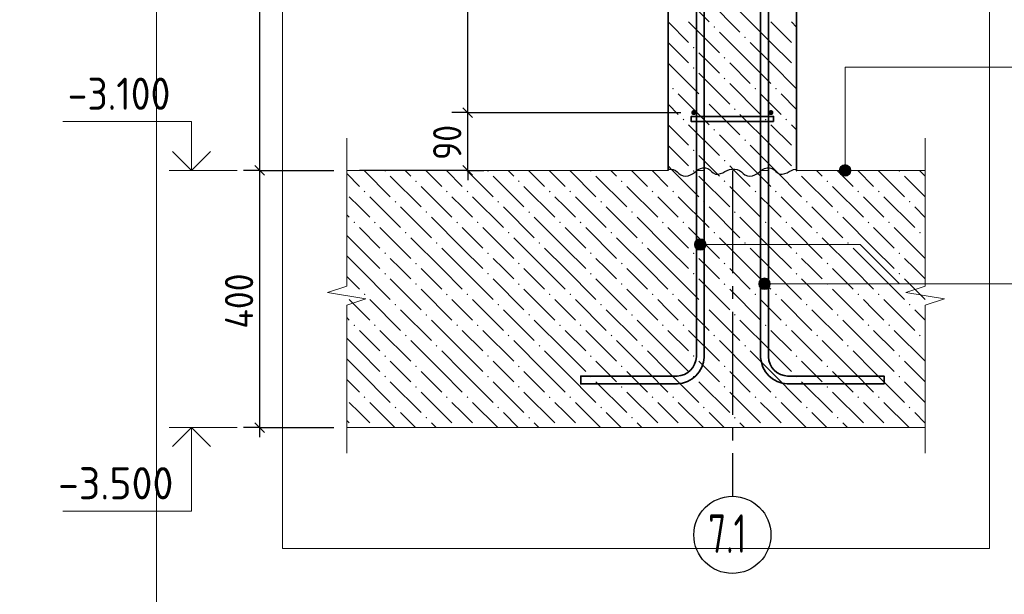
# Model space of a CAD drawing. Header units: millimetres. Extents: x 0 to 59400, y 0 to 42000.
# Tile 21 of 31: x 39335 to 46994, y 7771 to 12241. Entities that reach past the tile are written whole.
import ezdxf

# ---------------------------------------------------------------- set-up
doc = ezdxf.new("R2010")
doc.units = ezdxf.units.MM
doc.linetypes.add('______5', pattern=[1100, 800, -100, 100, -100])
for name, color, linetype, lineweight in [('Standard', 7, 'Continuous', 25), ('Выпуски арматуры Г-обр.', 52, 'Continuous', 25), ('ЖБ Стена верхний уровень', 7, 'Continuous', 35), ('Позиционная метка линия выноска', 7, 'Continuous', 13), ('Примечания', 7, 'Continuous', 13), ('Стена фоновая арматура У1', 7, 'Continuous', 18), ('Стена фоновая арматура Х1', 7, 'Continuous', 35), ('Стена фоновая затяжка С-обр.', 52, 'Continuous', 25), ('Фоновоя арматура Х1', 52, 'Continuous', 25)]:
    doc.layers.add(name, color=color, linetype=linetype, lineweight=lineweight)
doc.layers.add('Оси', color=7, linetype='______5')
doc.styles.add('ISOCPEUR', font='txt')

msp = doc.modelspace()

# ---------------------------------------------------------------- hatches: boundary and pattern name
at = {"layer": 'ЖБ Стена верхний уровень', "linetype": 'Continuous', "lineweight": 18, "transparency": 33554687}
for points in [[(44731.4, 12184.2), (44737.9, 12190.7), (44744.4, 12184.2), (44737.9, 12177.7)], [(44971.4, 12104.2), (44977.9, 12110.7), (44984.4, 12104.2), (44977.9, 12097.7)], [(44571.4, 12024.2), (44577.9, 12030.7), (44584.4, 12024.2), (44577.9, 12017.7)], [(45371.4, 12024.2), (45377.9, 12030.7), (45378.9, 12029.7), (45378.9, 12018.7), (45377.9, 12017.7)], [(44811.4, 11944.2), (44817.9, 11950.7), (44824.4, 11944.2), (44817.9, 11937.7)], [(44571.4, 11864.2), (44577.9, 11870.7), (44584.4, 11864.2), (44577.9, 11857.7)], [(45371.4, 11864.2), (45377.9, 11870.7), (45378.9, 11869.7), (45378.9, 11858.7), (45377.9, 11857.7)], [(44811.4, 11784.2), (44817.9, 11790.7), (44824.4, 11784.2), (44817.9, 11777.7)], [(44411.4, 11704.2), (44417.9, 11710.7), (44424.4, 11704.2), (44417.9, 11697.7)], [(45051.4, 11704.2), (45057.9, 11710.7), (45064.4, 11704.2), (45057.9, 11697.7)], [(45211.4, 11704.2), (45217.9, 11710.7), (45224.4, 11704.2), (45217.9, 11697.7)], [(44651.4, 11624.2), (44657.9, 11630.7), (44664.4, 11624.2), (44657.9, 11617.7)], [(44891.4, 11544.2), (44897.9, 11550.7), (44904.4, 11544.2), (44897.9, 11537.7)], [(44491.4, 11464.2), (44497.9, 11470.7), (44504.4, 11464.2), (44497.9, 11457.7)], [(45131.4, 11464.2), (45137.9, 11470.7), (45144.4, 11464.2), (45137.9, 11457.7)], [(45291.4, 11464.2), (45297.9, 11470.7), (45304.4, 11464.2), (45297.9, 11457.7)], [(44731.4, 11384.2), (44737.9, 11390.7), (44744.4, 11384.2), (44737.9, 11377.7)], [(44971.4, 11304.2), (44977.9, 11310.7), (44984.4, 11304.2), (44977.9, 11297.7)], [(44571.4, 11224.2), (44577.9, 11230.7), (44584.4, 11224.2), (44577.9, 11217.7)], [(45371.4, 11224.2), (45377.9, 11230.7), (45378.9, 11229.7), (45378.9, 11218.7), (45377.9, 11217.7)], [(44811.4, 11144.2), (44817.9, 11150.7), (44824.4, 11144.2), (44817.9, 11137.7)], [(44575.4, 11068.2), (44577.9, 11070.7), (44580.4, 11068.2)], [(45375.4, 11068.2), (45377.9, 11070.7), (45378.9, 11069.7), (45378.9, 11068.2)]]:
    msp.add_hatch(color=7, dxfattribs=at).paths.add_polyline_path(points, flags=16)
at = {"layer": 'Позиционная метка линия выноска', "linetype": 'Continuous', "lineweight": 13, "transparency": 33554687}
for points in [[(45716.5, 11090.7), (45793.9, 11090.7), (45777.7, 11106.9)], [(45716.5, 11090.7), (45777.7, 11106.9), (45732.7, 11106.9)], [(45732.7, 11106.9), (45777.7, 11106.9), (45755.2, 11113.2)], [(45710.2, 11068.2), (45800.2, 11068.2), (45793.9, 11090.7)], [(45710.2, 11068.2), (45793.9, 11090.7), (45716.5, 11090.7)], [(45716.5, 11045.7), (45800.2, 11068.2), (45710.2, 11068.2)], [(45716.5, 11045.7), (45793.9, 11045.7), (45800.2, 11068.2)], [(45732.7, 11029.5), (45793.9, 11045.7), (45716.5, 11045.7)], [(45732.7, 11029.5), (45777.7, 11029.5), (45793.9, 11045.7)], [(45777.7, 11029.5), (45732.7, 11029.5), (45755.2, 11023.2)], [(44590.2, 10469.4), (44590.2, 10514.4), (44583.9, 10491.9)], [(44590.2, 10514.4), (44606.4, 10453.2), (44606.4, 10530.6)], [(44590.2, 10514.4), (44590.2, 10469.4), (44606.4, 10453.2)], [(44606.4, 10530.6), (44628.9, 10446.9), (44628.9, 10536.9)], [(44606.4, 10530.6), (44606.4, 10453.2), (44628.9, 10446.9)], [(44628.9, 10536.9), (44628.9, 10446.9), (44651.4, 10453.2)], [(44628.9, 10536.9), (44651.4, 10453.2), (44651.4, 10530.6)], [(44651.4, 10530.6), (44651.4, 10453.2), (44667.6, 10469.4)], [(44651.4, 10530.6), (44667.6, 10469.4), (44667.6, 10514.4)], [(44667.6, 10514.4), (44667.6, 10469.4), (44673.9, 10491.9)], [(45090.2, 10164.1), (45090.2, 10209.1), (45083.9, 10186.6)], [(45090.2, 10209.1), (45106.4, 10147.9), (45106.4, 10225.3)], [(45090.2, 10209.1), (45090.2, 10164.1), (45106.4, 10147.9)], [(45106.4, 10225.3), (45128.9, 10141.6), (45128.9, 10231.6)], [(45106.4, 10225.3), (45106.4, 10147.9), (45128.9, 10141.6)], [(45128.9, 10231.6), (45128.9, 10141.6), (45151.4, 10147.9)], [(45128.9, 10231.6), (45151.4, 10147.9), (45151.4, 10225.3)], [(45151.4, 10225.3), (45151.4, 10147.9), (45167.6, 10164.1)], [(45151.4, 10225.3), (45167.6, 10164.1), (45167.6, 10209.1)], [(45167.6, 10209.1), (45167.6, 10164.1), (45173.9, 10186.6)]]:
    msp.add_hatch(color=7, dxfattribs=at).paths.add_polyline_path(points)
at = {"layer": 'Стена фоновая арматура У1', "linetype": 'Continuous', "lineweight": 13, "transparency": 33554687}
for points in [[(44598.9, 11518.2), (44597.4, 11525.9), (44593.1, 11532.4), (44586.6, 11536.7), (44578.9, 11538.2), (44571.3, 11536.7), (44564.8, 11532.4), (44560.5, 11525.9), (44558.9, 11518.2), (44560.5, 11510.6), (44564.8, 11504.1), (44571.3, 11499.8), (44578.9, 11498.2), (44586.6, 11499.8), (44593.1, 11504.1), (44597.4, 11510.6)], [(45198.9, 11518.2), (45197.4, 11525.9), (45193.1, 11532.4), (45186.6, 11536.7), (45178.9, 11538.2), (45171.3, 11536.7), (45164.8, 11532.4), (45160.4, 11525.9), (45158.9, 11518.2), (45160.4, 11510.6), (45164.8, 11504.1), (45171.3, 11499.8), (45178.9, 11498.2), (45186.6, 11499.8), (45193.1, 11504.1), (45197.4, 11510.6)]]:
    msp.add_hatch(color=7, dxfattribs=at).paths.add_polyline_path(points)
at = {"layer": 'Фоновоя арматура Х1', "linetype": 'Continuous', "lineweight": 18, "transparency": 33554687}
for points in [[(42171.4, 11064.2), (42175.4, 11068.2), (42180.4, 11068.2), (42184.4, 11064.2), (42177.9, 11057.7)], [(42971.4, 11064.2), (42975.4, 11068.2), (42980.4, 11068.2), (42984.4, 11064.2), (42977.9, 11057.7)], [(43771.4, 11064.2), (43775.4, 11068.2), (43780.4, 11068.2), (43784.4, 11064.2), (43777.9, 11057.7)], [(44571.4, 11064.2), (44575.4, 11068.2), (44580.4, 11068.2), (44584.4, 11064.2), (44577.9, 11057.7)], [(45371.4, 11064.2), (45375.4, 11068.2), (45380.4, 11068.2), (45384.4, 11064.2), (45377.9, 11057.7)], [(46171.4, 11064.2), (46175.4, 11068.2), (46180.4, 11068.2), (46184.4, 11064.2), (46177.9, 11057.7)], [(42411.4, 10984.2), (42417.9, 10990.7), (42424.4, 10984.2), (42417.9, 10977.7)], [(43211.4, 10984.2), (43217.9, 10990.7), (43224.4, 10984.2), (43217.9, 10977.7)], [(44011.4, 10984.2), (44017.9, 10990.7), (44024.4, 10984.2), (44017.9, 10977.7)], [(44811.4, 10984.2), (44817.9, 10990.7), (44824.4, 10984.2), (44817.9, 10977.7)], [(45611.4, 10984.2), (45617.9, 10990.7), (45624.4, 10984.2), (45617.9, 10977.7)], [(42011.4, 10904.2), (42017.9, 10910.7), (42024.4, 10904.2), (42017.9, 10897.7)], [(42651.4, 10904.2), (42657.9, 10910.7), (42664.4, 10904.2), (42657.9, 10897.7)], [(42811.4, 10904.2), (42817.9, 10910.7), (42824.4, 10904.2), (42817.9, 10897.7)], [(43451.4, 10904.2), (43457.9, 10910.7), (43464.4, 10904.2), (43457.9, 10897.7)], [(43611.4, 10904.2), (43617.9, 10910.7), (43624.4, 10904.2), (43617.9, 10897.7)], [(44251.4, 10904.2), (44257.9, 10910.7), (44264.4, 10904.2), (44257.9, 10897.7)], [(44411.4, 10904.2), (44417.9, 10910.7), (44424.4, 10904.2), (44417.9, 10897.7)], [(45051.4, 10904.2), (45057.9, 10910.7), (45064.4, 10904.2), (45057.9, 10897.7)], [(45211.4, 10904.2), (45217.9, 10910.7), (45224.4, 10904.2), (45217.9, 10897.7)], [(45851.4, 10904.2), (45857.9, 10910.7), (45864.4, 10904.2), (45857.9, 10897.7)], [(46011.4, 10904.2), (46017.9, 10910.7), (46024.4, 10904.2), (46017.9, 10897.7)], [(42251.4, 10824.2), (42257.9, 10830.7), (42264.4, 10824.2), (42257.9, 10817.7)], [(43051.4, 10824.2), (43057.9, 10830.7), (43064.4, 10824.2), (43057.9, 10817.7)], [(43851.4, 10824.2), (43857.9, 10830.7), (43864.4, 10824.2), (43857.9, 10817.7)], [(44651.4, 10824.2), (44657.9, 10830.7), (44664.4, 10824.2), (44657.9, 10817.7)], [(45451.4, 10824.2), (45457.9, 10830.7), (45464.4, 10824.2), (45457.9, 10817.7)], [(46251.4, 10824.2), (46257.9, 10830.7), (46264.4, 10824.2), (46257.9, 10817.7)], [(42491.4, 10744.2), (42497.9, 10750.7), (42504.4, 10744.2), (42497.9, 10737.7)], [(43291.4, 10744.2), (43297.9, 10750.7), (43304.4, 10744.2), (43297.9, 10737.7)], [(44091.4, 10744.2), (44097.9, 10750.7), (44104.4, 10744.2), (44097.9, 10737.7)], [(44891.4, 10744.2), (44897.9, 10750.7), (44904.4, 10744.2), (44897.9, 10737.7)], [(45691.4, 10744.2), (45697.9, 10750.7), (45704.4, 10744.2), (45697.9, 10737.7)], [(41931.4, 10664.2), (41937.9, 10670.7), (41944.4, 10664.2), (41937.9, 10657.7)], [(42091.4, 10664.2), (42097.9, 10670.7), (42104.4, 10664.2), (42097.9, 10657.7)], [(42731.4, 10664.2), (42737.9, 10670.7), (42744.4, 10664.2), (42737.9, 10657.7)], [(42891.4, 10664.2), (42897.9, 10670.7), (42904.4, 10664.2), (42897.9, 10657.7)], [(43531.4, 10664.2), (43537.9, 10670.7), (43544.4, 10664.2), (43537.9, 10657.7)], [(43691.4, 10664.2), (43697.9, 10670.7), (43704.4, 10664.2), (43697.9, 10657.7)], [(44331.4, 10664.2), (44337.9, 10670.7), (44344.4, 10664.2), (44337.9, 10657.7)], [(44491.4, 10664.2), (44497.9, 10670.7), (44504.4, 10664.2), (44497.9, 10657.7)], [(45131.4, 10664.2), (45137.9, 10670.7), (45144.4, 10664.2), (45137.9, 10657.7)], [(45291.4, 10664.2), (45297.9, 10670.7), (45304.4, 10664.2), (45297.9, 10657.7)], [(45931.4, 10664.2), (45937.9, 10670.7), (45944.4, 10664.2), (45937.9, 10657.7)], [(46091.4, 10664.2), (46097.9, 10670.7), (46104.4, 10664.2), (46097.9, 10657.7)], [(42331.4, 10584.2), (42337.9, 10590.7), (42344.4, 10584.2), (42337.9, 10577.7)], [(43131.4, 10584.2), (43137.9, 10590.7), (43144.4, 10584.2), (43137.9, 10577.7)], [(43931.4, 10584.2), (43937.9, 10590.7), (43944.4, 10584.2), (43937.9, 10577.7)], [(44731.4, 10584.2), (44737.9, 10590.7), (44744.4, 10584.2), (44737.9, 10577.7)], [(45531.4, 10584.2), (45537.9, 10590.7), (45544.4, 10584.2), (45537.9, 10577.7)], [(46331.4, 10584.2), (46337.9, 10590.7), (46344.4, 10584.2), (46337.9, 10577.7)], [(42571.4, 10504.2), (42577.9, 10510.7), (42584.4, 10504.2), (42577.9, 10497.7)], [(43371.4, 10504.2), (43377.9, 10510.7), (43384.4, 10504.2), (43377.9, 10497.7)], [(44171.4, 10504.2), (44177.9, 10510.7), (44184.4, 10504.2), (44177.9, 10497.7)], [(44971.4, 10504.2), (44977.9, 10510.7), (44984.4, 10504.2), (44977.9, 10497.7)], [(45771.4, 10504.2), (45777.9, 10510.7), (45784.4, 10504.2), (45777.9, 10497.7)], [(42171.4, 10424.2), (42177.9, 10430.7), (42184.4, 10424.2), (42177.9, 10417.7)], [(42971.4, 10424.2), (42977.9, 10430.7), (42984.4, 10424.2), (42977.9, 10417.7)], [(43771.4, 10424.2), (43777.9, 10430.7), (43784.4, 10424.2), (43777.9, 10417.7)], [(44571.4, 10424.2), (44577.9, 10430.7), (44584.4, 10424.2), (44577.9, 10417.7)], [(45371.4, 10424.2), (45377.9, 10430.7), (45384.4, 10424.2), (45377.9, 10417.7)], [(46171.4, 10424.2), (46177.9, 10430.7), (46184.4, 10424.2), (46177.9, 10417.7)], [(42411.4, 10344.2), (42417.9, 10350.7), (42424.4, 10344.2), (42417.9, 10337.7)], [(43211.4, 10344.2), (43217.9, 10350.7), (43224.4, 10344.2), (43217.9, 10337.7)], [(44011.4, 10344.2), (44017.9, 10350.7), (44024.4, 10344.2), (44017.9, 10337.7)], [(44811.4, 10344.2), (44817.9, 10350.7), (44824.4, 10344.2), (44817.9, 10337.7)], [(45611.4, 10344.2), (45617.9, 10350.7), (45624.4, 10344.2), (45617.9, 10337.7)], [(42171.4, 10264.2), (42177.9, 10270.7), (42184.4, 10264.2), (42177.9, 10257.7)], [(42971.4, 10264.2), (42977.9, 10270.7), (42984.4, 10264.2), (42977.9, 10257.7)], [(43771.4, 10264.2), (43777.9, 10270.7), (43784.4, 10264.2), (43777.9, 10257.7)], [(44571.4, 10264.2), (44577.9, 10270.7), (44584.4, 10264.2), (44577.9, 10257.7)], [(45371.4, 10264.2), (45377.9, 10270.7), (45384.4, 10264.2), (45377.9, 10257.7)], [(46171.4, 10264.2), (46177.9, 10270.7), (46184.4, 10264.2), (46177.9, 10257.7)], [(42411.4, 10184.2), (42417.9, 10190.7), (42424.4, 10184.2), (42417.9, 10177.7)], [(43211.4, 10184.2), (43217.9, 10190.7), (43224.4, 10184.2), (43217.9, 10177.7)], [(44011.4, 10184.2), (44017.9, 10190.7), (44024.4, 10184.2), (44017.9, 10177.7)], [(44811.4, 10184.2), (44817.9, 10190.7), (44824.4, 10184.2), (44817.9, 10177.7)], [(45611.4, 10184.2), (45617.9, 10190.7), (45624.4, 10184.2), (45617.9, 10177.7)], [(42011.4, 10104.2), (42017.9, 10110.7), (42024.4, 10104.2), (42017.9, 10097.7)], [(42651.4, 10104.2), (42657.9, 10110.7), (42664.4, 10104.2), (42657.9, 10097.7)], [(42811.4, 10104.2), (42817.9, 10110.7), (42824.4, 10104.2), (42817.9, 10097.7)], [(43451.4, 10104.2), (43457.9, 10110.7), (43464.4, 10104.2), (43457.9, 10097.7)], [(43611.4, 10104.2), (43617.9, 10110.7), (43624.4, 10104.2), (43617.9, 10097.7)], [(44251.4, 10104.2), (44257.9, 10110.7), (44264.4, 10104.2), (44257.9, 10097.7)], [(44411.4, 10104.2), (44417.9, 10110.7), (44424.4, 10104.2), (44417.9, 10097.7)], [(45051.4, 10104.2), (45057.9, 10110.7), (45064.4, 10104.2), (45057.9, 10097.7)], [(45211.4, 10104.2), (45217.9, 10110.7), (45224.4, 10104.2), (45217.9, 10097.7)], [(45851.4, 10104.2), (45857.9, 10110.7), (45864.4, 10104.2), (45857.9, 10097.7)], [(46011.4, 10104.2), (46017.9, 10110.7), (46024.4, 10104.2), (46017.9, 10097.7)], [(42251.4, 10024.2), (42257.9, 10030.7), (42264.4, 10024.2), (42257.9, 10017.7)], [(43051.4, 10024.2), (43057.9, 10030.7), (43064.4, 10024.2), (43057.9, 10017.7)], [(43851.4, 10024.2), (43857.9, 10030.7), (43864.4, 10024.2), (43857.9, 10017.7)], [(44651.4, 10024.2), (44657.9, 10030.7), (44664.4, 10024.2), (44657.9, 10017.7)], [(45451.4, 10024.2), (45457.9, 10030.7), (45464.4, 10024.2), (45457.9, 10017.7)], [(46251.4, 10024.2), (46257.9, 10030.7), (46264.4, 10024.2), (46257.9, 10017.7)], [(42491.4, 9944.2), (42497.9, 9950.7), (42504.4, 9944.2), (42497.9, 9937.7)], [(43291.4, 9944.2), (43297.9, 9950.7), (43304.4, 9944.2), (43297.9, 9937.7)], [(44091.4, 9944.2), (44097.9, 9950.7), (44104.4, 9944.2), (44097.9, 9937.7)], [(44891.4, 9944.2), (44897.9, 9950.7), (44904.4, 9944.2), (44897.9, 9937.7)], [(45691.4, 9944.2), (45697.9, 9950.7), (45704.4, 9944.2), (45697.9, 9937.7)], [(41931.4, 9864.2), (41937.9, 9870.7), (41944.4, 9864.2), (41937.9, 9857.7)], [(42091.4, 9864.2), (42097.9, 9870.7), (42104.4, 9864.2), (42097.9, 9857.7)], [(42731.4, 9864.2), (42737.9, 9870.7), (42744.4, 9864.2), (42737.9, 9857.7)], [(42891.4, 9864.2), (42897.9, 9870.7), (42904.4, 9864.2), (42897.9, 9857.7)], [(43531.4, 9864.2), (43537.9, 9870.7), (43544.4, 9864.2), (43537.9, 9857.7)], [(43691.4, 9864.2), (43697.9, 9870.7), (43704.4, 9864.2), (43697.9, 9857.7)], [(44331.4, 9864.2), (44337.9, 9870.7), (44344.4, 9864.2), (44337.9, 9857.7)], [(44491.4, 9864.2), (44497.9, 9870.7), (44504.4, 9864.2), (44497.9, 9857.7)], [(45131.4, 9864.2), (45137.9, 9870.7), (45144.4, 9864.2), (45137.9, 9857.7)], [(45291.4, 9864.2), (45297.9, 9870.7), (45304.4, 9864.2), (45297.9, 9857.7)], [(45931.4, 9864.2), (45937.9, 9870.7), (45944.4, 9864.2), (45937.9, 9857.7)], [(46091.4, 9864.2), (46097.9, 9870.7), (46104.4, 9864.2), (46097.9, 9857.7)], [(42331.4, 9784.2), (42337.9, 9790.7), (42344.4, 9784.2), (42337.9, 9777.7)], [(43131.4, 9784.2), (43137.9, 9790.7), (43144.4, 9784.2), (43137.9, 9777.7)], [(43931.4, 9784.2), (43937.9, 9790.7), (43944.4, 9784.2), (43937.9, 9777.7)], [(44731.4, 9784.2), (44737.9, 9790.7), (44744.4, 9784.2), (44737.9, 9777.7)], [(45531.4, 9784.2), (45537.9, 9790.7), (45544.4, 9784.2), (45537.9, 9777.7)], [(46331.4, 9784.2), (46337.9, 9790.7), (46344.4, 9784.2), (46337.9, 9777.7)], [(42571.4, 9704.2), (42577.9, 9710.7), (42584.4, 9704.2), (42577.9, 9697.7)], [(43371.4, 9704.2), (43377.9, 9710.7), (43384.4, 9704.2), (43377.9, 9697.7)], [(44171.4, 9704.2), (44177.9, 9710.7), (44184.4, 9704.2), (44177.9, 9697.7)], [(44971.4, 9704.2), (44977.9, 9710.7), (44984.4, 9704.2), (44977.9, 9697.7)], [(45771.4, 9704.2), (45777.9, 9710.7), (45784.4, 9704.2), (45777.9, 9697.7)], [(42171.4, 9624.2), (42177.9, 9630.7), (42184.4, 9624.2), (42177.9, 9617.7)], [(42971.4, 9624.2), (42977.9, 9630.7), (42984.4, 9624.2), (42977.9, 9617.7)], [(43771.4, 9624.2), (43777.9, 9630.7), (43784.4, 9624.2), (43777.9, 9617.7)], [(44571.4, 9624.2), (44577.9, 9630.7), (44584.4, 9624.2), (44577.9, 9617.7)], [(45371.4, 9624.2), (45377.9, 9630.7), (45384.4, 9624.2), (45377.9, 9617.7)], [(46171.4, 9624.2), (46177.9, 9630.7), (46184.4, 9624.2), (46177.9, 9617.7)], [(42411.4, 9544.2), (42417.9, 9550.7), (42424.4, 9544.2), (42417.9, 9537.7)], [(43211.4, 9544.2), (43217.9, 9550.7), (43224.4, 9544.2), (43217.9, 9537.7)], [(44011.4, 9544.2), (44017.9, 9550.7), (44024.4, 9544.2), (44017.9, 9537.7)], [(44811.4, 9544.2), (44817.9, 9550.7), (44824.4, 9544.2), (44817.9, 9537.7)], [(45611.4, 9544.2), (45617.9, 9550.7), (45624.4, 9544.2), (45617.9, 9537.7)], [(42171.4, 9464.2), (42177.9, 9470.7), (42184.4, 9464.2), (42177.9, 9457.7)], [(42971.4, 9464.2), (42977.9, 9470.7), (42984.4, 9464.2), (42977.9, 9457.7)], [(43771.4, 9464.2), (43777.9, 9470.7), (43784.4, 9464.2), (43777.9, 9457.7)], [(44571.4, 9464.2), (44577.9, 9470.7), (44584.4, 9464.2), (44577.9, 9457.7)], [(45371.4, 9464.2), (45377.9, 9470.7), (45384.4, 9464.2), (45377.9, 9457.7)], [(46171.4, 9464.2), (46177.9, 9470.7), (46184.4, 9464.2), (46177.9, 9457.7)], [(42411.4, 9384.2), (42417.9, 9390.7), (42424.4, 9384.2), (42417.9, 9377.7)], [(43211.4, 9384.2), (43217.9, 9390.7), (43224.4, 9384.2), (43217.9, 9377.7)], [(44011.4, 9384.2), (44017.9, 9390.7), (44024.4, 9384.2), (44017.9, 9377.7)], [(44811.4, 9384.2), (44817.9, 9390.7), (44824.4, 9384.2), (44817.9, 9377.7)], [(45611.4, 9384.2), (45617.9, 9390.7), (45624.4, 9384.2), (45617.9, 9377.7)], [(42011.4, 9304.2), (42017.9, 9310.7), (42024.4, 9304.2), (42017.9, 9297.7)], [(42651.4, 9304.2), (42657.9, 9310.7), (42664.4, 9304.2), (42657.9, 9297.7)], [(42811.4, 9304.2), (42817.9, 9310.7), (42824.4, 9304.2), (42817.9, 9297.7)], [(43451.4, 9304.2), (43457.9, 9310.7), (43464.4, 9304.2), (43457.9, 9297.7)], [(43611.4, 9304.2), (43617.9, 9310.7), (43624.4, 9304.2), (43617.9, 9297.7)], [(44251.4, 9304.2), (44257.9, 9310.7), (44264.4, 9304.2), (44257.9, 9297.7)], [(44411.4, 9304.2), (44417.9, 9310.7), (44424.4, 9304.2), (44417.9, 9297.7)], [(45051.4, 9304.2), (45057.9, 9310.7), (45064.4, 9304.2), (45057.9, 9297.7)], [(45211.4, 9304.2), (45217.9, 9310.7), (45224.4, 9304.2), (45217.9, 9297.7)], [(45851.4, 9304.2), (45857.9, 9310.7), (45864.4, 9304.2), (45857.9, 9297.7)], [(46011.4, 9304.2), (46017.9, 9310.7), (46024.4, 9304.2), (46017.9, 9297.7)], [(42251.4, 9224.2), (42257.9, 9230.7), (42264.4, 9224.2), (42257.9, 9217.7)], [(43051.4, 9224.2), (43057.9, 9230.7), (43064.4, 9224.2), (43057.9, 9217.7)], [(43851.4, 9224.2), (43857.9, 9230.7), (43864.4, 9224.2), (43857.9, 9217.7)], [(44651.4, 9224.2), (44657.9, 9230.7), (44664.4, 9224.2), (44657.9, 9217.7)], [(45451.4, 9224.2), (45457.9, 9230.7), (45464.4, 9224.2), (45457.9, 9217.7)], [(46251.4, 9224.2), (46257.9, 9230.7), (46264.4, 9224.2), (46257.9, 9217.7)], [(42491.4, 9144.2), (42497.9, 9150.7), (42504.4, 9144.2), (42497.9, 9137.7)], [(43291.4, 9144.2), (43297.9, 9150.7), (43304.4, 9144.2), (43297.9, 9137.7)], [(44091.4, 9144.2), (44097.9, 9150.7), (44104.4, 9144.2), (44097.9, 9137.7)], [(44891.4, 9144.2), (44897.9, 9150.7), (44904.4, 9144.2), (44897.9, 9137.7)], [(45691.4, 9144.2), (45697.9, 9150.7), (45704.4, 9144.2), (45697.9, 9137.7)], [(41935.4, 9068.2), (41937.9, 9070.7), (41940.4, 9068.2)], [(42095.4, 9068.2), (42097.9, 9070.7), (42100.4, 9068.2)], [(42735.4, 9068.2), (42737.9, 9070.7), (42740.4, 9068.2)], [(42895.4, 9068.2), (42897.9, 9070.7), (42900.4, 9068.2)], [(43535.4, 9068.2), (43537.9, 9070.7), (43540.4, 9068.2)], [(43695.4, 9068.2), (43697.9, 9070.7), (43700.4, 9068.2)], [(44335.4, 9068.2), (44337.9, 9070.7), (44340.4, 9068.2)], [(44495.4, 9068.2), (44497.9, 9070.7), (44500.4, 9068.2)], [(45135.4, 9068.2), (45137.9, 9070.7), (45140.4, 9068.2)], [(45295.4, 9068.2), (45297.9, 9070.7), (45300.4, 9068.2)], [(45935.4, 9068.2), (45937.9, 9070.7), (45940.4, 9068.2)], [(46095.4, 9068.2), (46097.9, 9070.7), (46100.4, 9068.2)]]:
    msp.add_hatch(color=7, dxfattribs=at).paths.add_polyline_path(points, flags=16)

# ---------------------------------------------------------------- linework, layer by layer
at = {"layer": 'Standard', "color": 7, "linetype": 'Continuous', "lineweight": -3, "transparency": 33554687}
for p, q in [((41201.8, 23568.2), (41201.8, 11068.2)), ((42820.8, 11518.2), (42820.8, 22518.2)), ((42820.8, 11518.2), (42695.8, 11518.2)), ((42820.8, 11518.2), (42945.8, 11518.2)), ((41201.8, 11068.2), (41076.8, 11068.2)), ((41201.8, 11068.2), (41326.8, 11068.2)), ((41201.8, 11068.2), (41778.9, 11068.2)), ((41201.8, 11068.2), (41201.8, 9068.2)), ((42820.8, 11068.2), (41978.9, 11068.2)), ((42820.8, 11068.2), (42695.8, 11068.2)), ((42820.8, 11068.2), (42945.8, 11068.2)), ((42820.8, 11068.2), (42820.8, 10993.2)), ((41201.8, 9068.2), (41076.8, 9068.2)), ((41201.8, 9068.2), (41326.8, 9068.2)), ((41201.8, 9068.2), (41778.9, 9068.2)), ((41201.8, 9068.2), (41201.8, 8993.2))]:
    msp.add_line(p, q, dxfattribs=at)
at = {"layer": 'Standard', "color": 7, "linetype": 'Continuous', "lineweight": 25, "transparency": 33554687}
for p, q in [((42858.3, 11480.7), (42783.3, 11555.7)), ((41164.3, 11105.7), (41239.3, 11030.7)), ((42858.3, 11030.7), (42783.3, 11105.7)), ((41164.3, 9105.7), (41239.3, 9030.7))]:
    msp.add_line(p, q, dxfattribs=at)
at = {"layer": 'Standard', "color": 7, "linetype": 'Continuous', "lineweight": 13, "transparency": 33554687}
for p, q in [((41026.8, 11068.2), (40496.8, 11068.2)), ((41026.8, 9068.2), (40496.8, 9068.2))]:
    msp.add_line(p, q, dxfattribs=at)
at = {"layer": 'Standard', "color": 254, "linetype": 'Continuous', "lineweight": 13, "true_color": 0xc4c4ff, "transparency": 33554687}
msp.add_lwpolyline([(41378.9, 8126.7), (46878.9, 8126.7), (46878.9, 27268.2), (41378.9, 27268.2), (41378.9, 8126.7)], dxfattribs=at)
at = {"layer": 'Standard', "color": 7, "linetype": 'Continuous', "lineweight": 13, "transparency": 33554687}
for points in [[(23528.6, 500), (40400, 500), (40400, 16874.4), (23528.6, 16874.4), (23528.6, 500)], [(40671.1, 11068.2), (40671.1, 11448.2), (39671.1, 11448.2)], [(40671.1, 9068.2), (40671.1, 8418.2), (39671.1, 8418.2)]]:
    msp.add_lwpolyline(points, dxfattribs=at)
at = {"layer": 'Standard', "color": 7, "linetype": 'Continuous', "lineweight": -3, "transparency": 33554687}
for points in [[(42820.8, 11518.2), (43150.5, 11518.2), (43150.5, 11518.2), (44478.9, 11518.2)], [(42820.8, 11068.2), (42820.8, 11085.5), (42820.8, 11085.5), (42820.8, 11518.2)]]:
    msp.add_lwpolyline(points, dxfattribs=at)
at = {"layer": 'Standard', "color": 7, "linetype": 'Continuous', "lineweight": 35, "transparency": 33554687}
for points in [[(40819.6, 11216.7), (40671.1, 11068.2), (40522.6, 11216.7)], [(40819.6, 8919.8), (40671.1, 9068.2), (40522.6, 8919.8)]]:
    msp.add_lwpolyline(points, dxfattribs=at)
at = {"layer": 'Выпуски арматуры Г-обр.', "color": 7, "linetype": 'Continuous', "lineweight": 35, "transparency": 33554687}
for points in [[(45158.9, 16068.2), (45158.9, 9618.2), (45162.9, 9590), (45172.3, 9561.5), (45186.9, 9535.3), (45204.7, 9514), (45226, 9496.2), (45252.2, 9481.6), (45280.7, 9472.2), (45308.9, 9468.2), (46058.9, 9468.2), (46058.9, 9408.2), (45304.7, 9408.2), (45267.1, 9413.5), (45227.9, 9426.4), (45191.8, 9446.6), (45162.1, 9471.4), (45137.3, 9501.1), (45117.1, 9537.2), (45104.2, 9576.4), (45098.9, 9614.1), (45098.9, 16068.2), (45158.9, 16068.2)], [(44658.9, 14068.2), (44658.9, 9614.1), (44653.7, 9576.4), (44640.8, 9537.2), (44620.6, 9501.1), (44595.8, 9471.4), (44566, 9446.6), (44530, 9426.4), (44490.8, 9413.5), (44453.1, 9408.2), (43698.9, 9408.2), (43698.9, 9468.2), (44449, 9468.2), (44477.1, 9472.2), (44505.7, 9481.6), (44531.9, 9496.2), (44553.1, 9514), (44570.9, 9535.3), (44585.6, 9561.5), (44595, 9590), (44598.9, 9618.2), (44598.9, 14068.2), (44658.9, 14068.2)]]:
    msp.add_lwpolyline(points, dxfattribs=at)
at = {"layer": 'ЖБ Стена верхний уровень', "color": 7, "linetype": 'Continuous', "lineweight": 35, "transparency": 33554687}
for p, q in [((44378.9, 23568.2), (44378.9, 11068.2)), ((45378.9, 11068.2), (45378.9, 23568.2))]:
    msp.add_line(p, q, dxfattribs=at)
at = {"layer": 'ЖБ Стена верхний уровень', "color": 9, "linetype": 'Continuous', "lineweight": 18, "true_color": 0xc7c7c7, "transparency": 33554687}
for p, q in [((44457.9, 12464.2), (44697.9, 12224.2)), ((44697.9, 12384.2), (44937.9, 12144.2)), ((45177.9, 12064.2), (44937.9, 12304.2)), ((44378.9, 12223.2), (44537.9, 12064.2)), ((44537.9, 12224.2), (44777.9, 11984.2)), ((45177.9, 12224.2), (45337.9, 12064.2)), ((45337.9, 12224.2), (45378.9, 12183.2)), ((45017.9, 11904.2), (44777.9, 12144.2)), ((44378.9, 12063.2), (44537.9, 11904.2)), ((45017.9, 12064.2), (45177.9, 11904.2)), ((45177.9, 12064.2), (45337.9, 11904.2)), ((44697.9, 11904.2), (44617.9, 11984.2)), ((44378.9, 11903.2), (44617.9, 11664.2)), ((44777.9, 11824.2), (44697.9, 11904.2)), ((44857.9, 11904.2), (45017.9, 11744.2)), ((45017.9, 11904.2), (45177.9, 11744.2)), ((45177.9, 11904.2), (45378.9, 11703.2)), ((44617.9, 11824.2), (44857.9, 11584.2)), ((44857.9, 11744.2), (45097.9, 11504.2)), ((44457.9, 11664.2), (44697.9, 11424.2)), ((45177.9, 11584.2), (45097.9, 11664.2)), ((45257.9, 11664.2), (45378.9, 11543.2)), ((44457.9, 11504.2), (44378.9, 11583.2)), ((44697.9, 11584.2), (44937.9, 11344.2)), ((45257.9, 11504.2), (45177.9, 11584.2)), ((45177.9, 11264.2), (44937.9, 11504.2)), ((44378.9, 11423.2), (44537.9, 11264.2)), ((44537.9, 11424.2), (44777.9, 11184.2)), ((45177.9, 11424.2), (45337.9, 11264.2)), ((45337.9, 11424.2), (45378.9, 11383.2)), ((45017.9, 11104.2), (44777.9, 11344.2)), ((44378.9, 11263.2), (44537.9, 11104.2)), ((45017.9, 11264.2), (45177.9, 11104.2)), ((45177.9, 11264.2), (45337.9, 11104.2)), ((44697.9, 11104.2), (44617.9, 11184.2)), ((44378.9, 11103.2), (44413.9, 11068.2)), ((44733.9, 11068.2), (44697.9, 11104.2)), ((44857.9, 11104.2), (44893.9, 11068.2)), ((45017.9, 11104.2), (45053.9, 11068.2)), ((45177.9, 11104.2), (45213.9, 11068.2))]:
    msp.add_line(p, q, dxfattribs=at)
at = {"layer": 'Оси', "color": 8, "linetype": '______5', "lineweight": -3, "transparency": 33554687}
msp.add_line((44878.9, 11068.2), (44878.9, 8533.2), dxfattribs=at)
at = {"layer": 'Оси', "color": 7, "linetype": 'Continuous', "lineweight": -3, "transparency": 33554687}
msp.add_circle((44878.9, 8233.2), 300, dxfattribs=at)
at = {"layer": 'Позиционная метка линия выноска', "color": 7, "linetype": 'Continuous', "lineweight": 13, "transparency": 33554687}
for p, q in [((45755.2, 11113.2), (45755.2, 11113.2)), ((45710.2, 11068.2), (45710.2, 11068.2)), ((45800.2, 11068.2), (45800.2, 11068.2)), ((45755.2, 11023.2), (45755.2, 11023.2)), ((44628.9, 10536.9), (44628.9, 10536.9)), ((44583.9, 10491.9), (44583.9, 10491.9)), ((44628.9, 10446.9), (44628.9, 10446.9)), ((44673.9, 10491.9), (44673.9, 10491.9)), ((45083.9, 10186.6), (45083.9, 10186.6)), ((45128.9, 10231.6), (45128.9, 10231.6)), ((45173.9, 10186.6), (45173.9, 10186.6)), ((45128.9, 10141.6), (45128.9, 10141.6))]:
    msp.add_line(p, q, dxfattribs=at)
for points in [[(45755.2, 11068.2), (45755.2, 11871.1), (48659.8, 11871.1)], [(44628.9, 10491.9), (45873.4, 10491.9), (46178.7, 10186.6)], [(45128.9, 10186.6), (45670.2, 10186.6), (48659.8, 10186.6)]]:
    msp.add_lwpolyline(points, dxfattribs=at)
for centre in [(45755.2, 11068.2), (44628.9, 10491.9), (45128.9, 10186.6)]:
    msp.add_circle(centre, 45, dxfattribs=at)
at = {"layer": 'Примечания', "color": 7, "linetype": 'Continuous', "lineweight": 13, "transparency": 33554687}
for p, q in [((41878.9, 11318.8), (41878.9, 10167.3)), ((46378.9, 11318.8), (46378.9, 10167.3)), ((41878.9, 10167.3), (41728.9, 10118.3)), ((41728.9, 10118.3), (42028.9, 10069.3)), ((46378.9, 10167.3), (46228.9, 10118.3)), ((46228.9, 10118.3), (46528.9, 10069.3)), ((42028.9, 10069.3), (41878.9, 10020.3)), ((46528.9, 10069.3), (46378.9, 10020.3)), ((41878.9, 10020.3), (41878.9, 8868.8)), ((46378.9, 10020.3), (46378.9, 8868.8)), ((41878.9, 8868.8), (41878.9, 8868.8)), ((46378.9, 8868.8), (46378.9, 8868.8))]:
    msp.add_line(p, q, dxfattribs=at)
at = {"layer": 'Примечания', "color": 7, "linetype": 'Continuous', "lineweight": 25, "transparency": 33554687}
msp.add_line((45378.9, 11077), (45378.9, 11077), dxfattribs=at)
for points in [[(44378.9, 11077), (44397.4, 11077.2), (44417.4, 11074.4), (44435.4, 11067.8), (44449.9, 11056.8), (44462.4, 11043.9), (44476.9, 11033), (44495.4, 11026.4), (44514.9, 11022.5), (44534.4, 11026.8), (44552.4, 11033.9), (44569.9, 11042), (44584.9, 11052.6), (44598.9, 11064.2), (44612.9, 11075.6), (44629.9, 11084.6), (44648.9, 11089.4), (44668.9, 11088.6), (44688.4, 11083.4), (44702.9, 11072.7), (44715.9, 11060.2), (44729.9, 11048.8), (44746.9, 11040.3), (44766.9, 11038.4), (44786.4, 11043.2), (44803.9, 11050.7), (44820.9, 11059.2), (44838.4, 11067.5), (44855.4, 11075.6), (44874.9, 11079.4), (44878.9, 11079.8)], [(44878.9, 11077), (44897.4, 11077.2), (44917.4, 11074.4), (44935.4, 11067.8), (44949.9, 11056.8), (44962.4, 11043.9), (44976.9, 11033), (44995.4, 11026.4), (45014.9, 11022.5), (45034.4, 11026.8), (45052.4, 11033.9), (45069.9, 11042), (45084.9, 11052.6), (45098.9, 11064.2), (45112.9, 11075.6), (45129.9, 11084.6), (45148.9, 11089.4), (45168.9, 11088.6), (45188.4, 11083.4), (45202.9, 11072.7), (45215.9, 11060.2), (45229.9, 11048.8), (45246.9, 11040.3), (45266.9, 11038.4), (45286.4, 11043.2), (45303.9, 11050.7), (45320.9, 11059.2), (45338.4, 11067.5), (45355.4, 11075.6), (45374.9, 11079.4), (45378.9, 11079.8)]]:
    msp.add_lwpolyline(points, dxfattribs=at)
at = {"layer": 'Стена фоновая арматура Х1', "color": 7, "linetype": 'Continuous', "lineweight": 18, "transparency": 33554687}
for points in [[(45098.9, 11068.2), (45098.9, 25249), (45095.2, 25276.1), (45086.1, 25303.6), (45072, 25328.8), (45054.9, 25349.2), (45034.4, 25366.3), (45009.3, 25380.4), (44981.8, 25389.5), (44954.7, 25393.2), (42598.9, 25393.2), (42598.9, 25453.2), (44958.8, 25453.2), (44995.4, 25448.2), (45033.6, 25435.6), (45068.6, 25415.9), (45097.5, 25391.8), (45121.6, 25362.9), (45141.3, 25327.9), (45153.8, 25289.8), (45158.9, 25253.2), (45158.9, 11068.2), (45098.9, 11068.2)], [(44598.9, 11068.2), (44598.9, 25149), (44595.2, 25176.1), (44586.1, 25203.6), (44572, 25228.8), (44554.9, 25249.2), (44534.4, 25266.3), (44509.3, 25280.4), (44481.8, 25289.5), (44454.7, 25293.2), (41998.9, 25293.2), (41998.9, 25353.2), (44458.8, 25353.2), (44495.4, 25348.2), (44533.6, 25335.6), (44568.6, 25315.9), (44597.5, 25291.8), (44621.6, 25262.9), (44641.3, 25227.9), (44653.8, 25189.8), (44658.9, 25153.2), (44658.9, 11068.2), (44598.9, 11068.2)]]:
    msp.add_lwpolyline(points, dxfattribs=at)
at = {"layer": 'Стена фоновая затяжка С-обр.', "color": 7, "linetype": 'Continuous', "lineweight": 35, "transparency": 33554687}
msp.add_lwpolyline([(45198.9, 11448.2), (44558.9, 11448.2), (44558.9, 11488.2), (45198.9, 11488.2), (45198.9, 11448.2)], dxfattribs=at)
at = {"layer": 'Фоновоя арматура Х1', "color": 7, "linetype": 'Continuous', "lineweight": 13, "transparency": 33554687}
for p, q in [((44378.9, 11068.2), (41878.9, 11068.2)), ((46378.9, 11068.2), (45378.9, 11068.2)), ((41878.9, 9068.2), (46378.9, 9068.2))]:
    msp.add_line(p, q, dxfattribs=at)
at = {"layer": 'Фоновоя арматура Х1', "color": 252, "linetype": 'Continuous', "lineweight": 18, "true_color": 0x8f8f8f, "transparency": 33554687}
for p, q in [((41878.9, 11043.2), (41977.9, 10944.2)), ((42013.9, 11068.2), (42217.9, 10864.2)), ((42377.9, 11024.2), (42333.9, 11068.2)), ((42493.9, 11068.2), (42617.9, 10944.2)), ((42653.9, 11068.2), (42777.9, 10944.2)), ((42813.9, 11068.2), (43017.9, 10864.2)), ((43177.9, 11024.2), (43133.9, 11068.2)), ((43293.9, 11068.2), (43417.9, 10944.2)), ((43453.9, 11068.2), (43577.9, 10944.2)), ((43613.9, 11068.2), (43817.9, 10864.2)), ((43977.9, 11024.2), (43933.9, 11068.2)), ((44093.9, 11068.2), (44217.9, 10944.2)), ((44253.9, 11068.2), (44377.9, 10944.2)), ((44413.9, 11068.2), (44617.9, 10864.2)), ((44777.9, 11024.2), (44733.9, 11068.2)), ((44893.9, 11068.2), (45017.9, 10944.2)), ((45053.9, 11068.2), (45177.9, 10944.2)), ((45213.9, 11068.2), (45417.9, 10864.2)), ((45577.9, 11024.2), (45533.9, 11068.2)), ((45693.9, 11068.2), (45817.9, 10944.2)), ((45853.9, 11068.2), (45977.9, 10944.2)), ((46013.9, 11068.2), (46217.9, 10864.2)), ((46377.9, 11024.2), (46333.9, 11068.2)), ((42217.9, 11024.2), (42457.9, 10784.2)), ((43017.9, 11024.2), (43257.9, 10784.2)), ((43817.9, 11024.2), (44057.9, 10784.2)), ((44617.9, 11024.2), (44857.9, 10784.2)), ((45417.9, 11024.2), (45657.9, 10784.2)), ((46217.9, 11024.2), (46378.9, 10863.2)), ((42457.9, 10944.2), (42697.9, 10704.2)), ((43257.9, 10944.2), (43497.9, 10704.2)), ((44057.9, 10944.2), (44297.9, 10704.2)), ((44857.9, 10944.2), (45097.9, 10704.2)), ((45657.9, 10944.2), (45897.9, 10704.2)), ((41977.9, 10784.2), (41897.9, 10864.2)), ((42057.9, 10864.2), (42297.9, 10624.2)), ((42777.9, 10784.2), (42697.9, 10864.2)), ((42857.9, 10864.2), (43097.9, 10624.2)), ((43577.9, 10784.2), (43497.9, 10864.2)), ((43657.9, 10864.2), (43897.9, 10624.2)), ((44377.9, 10784.2), (44297.9, 10864.2)), ((44457.9, 10864.2), (44697.9, 10624.2)), ((45177.9, 10784.2), (45097.9, 10864.2)), ((45257.9, 10864.2), (45497.9, 10624.2)), ((45977.9, 10784.2), (45897.9, 10864.2)), ((46057.9, 10864.2), (46297.9, 10624.2)), ((41878.9, 10723.2), (41897.9, 10704.2)), ((42057.9, 10704.2), (41977.9, 10784.2)), ((42297.9, 10784.2), (42537.9, 10544.2)), ((42857.9, 10704.2), (42777.9, 10784.2)), ((43097.9, 10784.2), (43337.9, 10544.2)), ((43657.9, 10704.2), (43577.9, 10784.2)), ((43897.9, 10784.2), (44137.9, 10544.2)), ((44457.9, 10704.2), (44377.9, 10784.2)), ((44697.9, 10784.2), (44937.9, 10544.2)), ((45257.9, 10704.2), (45177.9, 10784.2)), ((45497.9, 10784.2), (45737.9, 10544.2)), ((46057.9, 10704.2), (45977.9, 10784.2)), ((46297.9, 10784.2), (46378.9, 10703.2)), ((42777.9, 10464.2), (42537.9, 10704.2)), ((43577.9, 10464.2), (43337.9, 10704.2)), ((44377.9, 10464.2), (44137.9, 10704.2)), ((45177.9, 10464.2), (44937.9, 10704.2)), ((45977.9, 10464.2), (45737.9, 10704.2)), ((41977.9, 10624.2), (42137.9, 10464.2)), ((42137.9, 10624.2), (42377.9, 10384.2)), ((42777.9, 10624.2), (42937.9, 10464.2)), ((42937.9, 10624.2), (43177.9, 10384.2)), ((43577.9, 10624.2), (43737.9, 10464.2)), ((43737.9, 10624.2), (43977.9, 10384.2)), ((44377.9, 10624.2), (44537.9, 10464.2)), ((44537.9, 10624.2), (44777.9, 10384.2)), ((45177.9, 10624.2), (45337.9, 10464.2)), ((45337.9, 10624.2), (45577.9, 10384.2)), ((45977.9, 10624.2), (46137.9, 10464.2)), ((46137.9, 10624.2), (46377.9, 10384.2)), ((41977.9, 10464.2), (41878.9, 10563.2)), ((42617.9, 10304.2), (42377.9, 10544.2)), ((43417.9, 10304.2), (43177.9, 10544.2)), ((44217.9, 10304.2), (43977.9, 10544.2)), ((45017.9, 10304.2), (44777.9, 10544.2)), ((45817.9, 10304.2), (45577.9, 10544.2)), ((46378.9, 10543.2), (46377.9, 10544.2)), ((41977.9, 10464.2), (42137.9, 10304.2)), ((42617.9, 10464.2), (42777.9, 10304.2)), ((42777.9, 10464.2), (42937.9, 10304.2)), ((43417.9, 10464.2), (43577.9, 10304.2)), ((43577.9, 10464.2), (43737.9, 10304.2)), ((44217.9, 10464.2), (44377.9, 10304.2)), ((44377.9, 10464.2), (44537.9, 10304.2)), ((45017.9, 10464.2), (45177.9, 10304.2)), ((45177.9, 10464.2), (45337.9, 10304.2)), ((45817.9, 10464.2), (45977.9, 10304.2)), ((45977.9, 10464.2), (46137.9, 10304.2)), ((41878.9, 10403.2), (41977.9, 10304.2)), ((42297.9, 10304.2), (42217.9, 10384.2)), ((43097.9, 10304.2), (43017.9, 10384.2)), ((43897.9, 10304.2), (43817.9, 10384.2)), ((44697.9, 10304.2), (44617.9, 10384.2)), ((45497.9, 10304.2), (45417.9, 10384.2)), ((46297.9, 10304.2), (46217.9, 10384.2)), ((41977.9, 10304.2), (42217.9, 10064.2)), ((42377.9, 10224.2), (42297.9, 10304.2)), ((42457.9, 10304.2), (42617.9, 10144.2)), ((42617.9, 10304.2), (42777.9, 10144.2)), ((42777.9, 10304.2), (43017.9, 10064.2)), ((43177.9, 10224.2), (43097.9, 10304.2)), ((43257.9, 10304.2), (43417.9, 10144.2)), ((43417.9, 10304.2), (43577.9, 10144.2)), ((43577.9, 10304.2), (43817.9, 10064.2)), ((43977.9, 10224.2), (43897.9, 10304.2)), ((44057.9, 10304.2), (44217.9, 10144.2)), ((44217.9, 10304.2), (44377.9, 10144.2)), ((44377.9, 10304.2), (44617.9, 10064.2)), ((44777.9, 10224.2), (44697.9, 10304.2)), ((44857.9, 10304.2), (45017.9, 10144.2)), ((45017.9, 10304.2), (45177.9, 10144.2)), ((45177.9, 10304.2), (45417.9, 10064.2)), ((45577.9, 10224.2), (45497.9, 10304.2)), ((45657.9, 10304.2), (45817.9, 10144.2)), ((45817.9, 10304.2), (45977.9, 10144.2)), ((45977.9, 10304.2), (46217.9, 10064.2)), ((46377.9, 10224.2), (46297.9, 10304.2)), ((41878.9, 10243.2), (41977.9, 10144.2)), ((42217.9, 10224.2), (42457.9, 9984.2)), ((43017.9, 10224.2), (43257.9, 9984.2)), ((43817.9, 10224.2), (44057.9, 9984.2)), ((44617.9, 10224.2), (44857.9, 9984.2)), ((45417.9, 10224.2), (45657.9, 9984.2)), ((46217.9, 10224.2), (46378.9, 10063.2)), ((42457.9, 10144.2), (42697.9, 9904.2)), ((43257.9, 10144.2), (43497.9, 9904.2)), ((44057.9, 10144.2), (44297.9, 9904.2)), ((44857.9, 10144.2), (45097.9, 9904.2)), ((45657.9, 10144.2), (45897.9, 9904.2)), ((41977.9, 9984.2), (41897.9, 10064.2)), ((42057.9, 10064.2), (42297.9, 9824.2)), ((42777.9, 9984.2), (42697.9, 10064.2)), ((42857.9, 10064.2), (43097.9, 9824.2)), ((43577.9, 9984.2), (43497.9, 10064.2)), ((43657.9, 10064.2), (43897.9, 9824.2)), ((44377.9, 9984.2), (44297.9, 10064.2)), ((44457.9, 10064.2), (44697.9, 9824.2)), ((45177.9, 9984.2), (45097.9, 10064.2)), ((45257.9, 10064.2), (45497.9, 9824.2)), ((45977.9, 9984.2), (45897.9, 10064.2)), ((46057.9, 10064.2), (46297.9, 9824.2)), ((42057.9, 9904.2), (41977.9, 9984.2)), ((42297.9, 9984.2), (42537.9, 9744.2)), ((42857.9, 9904.2), (42777.9, 9984.2)), ((43097.9, 9984.2), (43337.9, 9744.2)), ((43657.9, 9904.2), (43577.9, 9984.2)), ((43897.9, 9984.2), (44137.9, 9744.2)), ((44457.9, 9904.2), (44377.9, 9984.2)), ((44697.9, 9984.2), (44937.9, 9744.2)), ((45257.9, 9904.2), (45177.9, 9984.2)), ((45497.9, 9984.2), (45737.9, 9744.2)), ((46057.9, 9904.2), (45977.9, 9984.2)), ((46297.9, 9984.2), (46378.9, 9903.2)), ((41878.9, 9923.2), (41897.9, 9904.2)), ((42777.9, 9664.2), (42537.9, 9904.2)), ((43577.9, 9664.2), (43337.9, 9904.2)), ((44377.9, 9664.2), (44137.9, 9904.2)), ((45177.9, 9664.2), (44937.9, 9904.2)), ((45977.9, 9664.2), (45737.9, 9904.2)), ((41977.9, 9824.2), (42137.9, 9664.2)), ((42137.9, 9824.2), (42377.9, 9584.2)), ((42777.9, 9824.2), (42937.9, 9664.2)), ((42937.9, 9824.2), (43177.9, 9584.2)), ((43577.9, 9824.2), (43737.9, 9664.2)), ((43737.9, 9824.2), (43977.9, 9584.2)), ((44377.9, 9824.2), (44537.9, 9664.2)), ((44537.9, 9824.2), (44777.9, 9584.2)), ((45177.9, 9824.2), (45337.9, 9664.2)), ((45337.9, 9824.2), (45577.9, 9584.2)), ((45977.9, 9824.2), (46137.9, 9664.2)), ((46137.9, 9824.2), (46377.9, 9584.2)), ((41977.9, 9664.2), (41878.9, 9763.2)), ((42617.9, 9504.2), (42377.9, 9744.2)), ((43417.9, 9504.2), (43177.9, 9744.2)), ((44217.9, 9504.2), (43977.9, 9744.2)), ((45017.9, 9504.2), (44777.9, 9744.2)), ((45817.9, 9504.2), (45577.9, 9744.2)), ((46378.9, 9743.2), (46377.9, 9744.2)), ((41977.9, 9664.2), (42137.9, 9504.2)), ((42617.9, 9664.2), (42777.9, 9504.2)), ((42777.9, 9664.2), (42937.9, 9504.2)), ((43417.9, 9664.2), (43577.9, 9504.2)), ((43577.9, 9664.2), (43737.9, 9504.2)), ((44217.9, 9664.2), (44377.9, 9504.2)), ((44377.9, 9664.2), (44537.9, 9504.2)), ((45017.9, 9664.2), (45177.9, 9504.2)), ((45177.9, 9664.2), (45337.9, 9504.2)), ((45817.9, 9664.2), (45977.9, 9504.2)), ((45977.9, 9664.2), (46137.9, 9504.2)), ((41878.9, 9603.2), (41977.9, 9504.2)), ((42297.9, 9504.2), (42217.9, 9584.2)), ((43097.9, 9504.2), (43017.9, 9584.2)), ((43897.9, 9504.2), (43817.9, 9584.2)), ((44697.9, 9504.2), (44617.9, 9584.2)), ((45497.9, 9504.2), (45417.9, 9584.2)), ((46297.9, 9504.2), (46217.9, 9584.2)), ((41977.9, 9504.2), (42217.9, 9264.2)), ((42377.9, 9424.2), (42297.9, 9504.2)), ((42457.9, 9504.2), (42617.9, 9344.2)), ((42617.9, 9504.2), (42777.9, 9344.2)), ((42777.9, 9504.2), (43017.9, 9264.2)), ((43177.9, 9424.2), (43097.9, 9504.2)), ((43257.9, 9504.2), (43417.9, 9344.2)), ((43417.9, 9504.2), (43577.9, 9344.2)), ((43577.9, 9504.2), (43817.9, 9264.2)), ((43977.9, 9424.2), (43897.9, 9504.2)), ((44057.9, 9504.2), (44217.9, 9344.2)), ((44217.9, 9504.2), (44377.9, 9344.2)), ((44377.9, 9504.2), (44617.9, 9264.2)), ((44777.9, 9424.2), (44697.9, 9504.2)), ((44857.9, 9504.2), (45017.9, 9344.2)), ((45017.9, 9504.2), (45177.9, 9344.2)), ((45177.9, 9504.2), (45417.9, 9264.2)), ((45577.9, 9424.2), (45497.9, 9504.2)), ((45657.9, 9504.2), (45817.9, 9344.2)), ((45817.9, 9504.2), (45977.9, 9344.2)), ((45977.9, 9504.2), (46217.9, 9264.2)), ((46377.9, 9424.2), (46297.9, 9504.2)), ((41878.9, 9443.2), (41977.9, 9344.2)), ((42217.9, 9424.2), (42457.9, 9184.2)), ((43017.9, 9424.2), (43257.9, 9184.2)), ((43817.9, 9424.2), (44057.9, 9184.2)), ((44617.9, 9424.2), (44857.9, 9184.2)), ((45417.9, 9424.2), (45657.9, 9184.2)), ((46217.9, 9424.2), (46378.9, 9263.2)), ((42457.9, 9344.2), (42697.9, 9104.2)), ((43257.9, 9344.2), (43497.9, 9104.2)), ((44057.9, 9344.2), (44297.9, 9104.2)), ((44857.9, 9344.2), (45097.9, 9104.2)), ((45657.9, 9344.2), (45897.9, 9104.2)), ((41977.9, 9184.2), (41897.9, 9264.2)), ((42057.9, 9264.2), (42253.9, 9068.2)), ((42777.9, 9184.2), (42697.9, 9264.2)), ((42857.9, 9264.2), (43053.9, 9068.2)), ((43577.9, 9184.2), (43497.9, 9264.2)), ((43657.9, 9264.2), (43853.9, 9068.2)), ((44377.9, 9184.2), (44297.9, 9264.2)), ((44457.9, 9264.2), (44653.9, 9068.2)), ((45177.9, 9184.2), (45097.9, 9264.2)), ((45257.9, 9264.2), (45453.9, 9068.2)), ((45977.9, 9184.2), (45897.9, 9264.2)), ((46057.9, 9264.2), (46253.9, 9068.2)), ((41878.9, 9123.2), (41897.9, 9104.2)), ((42057.9, 9104.2), (41977.9, 9184.2)), ((42297.9, 9184.2), (42413.9, 9068.2)), ((42857.9, 9104.2), (42777.9, 9184.2)), ((43097.9, 9184.2), (43213.9, 9068.2)), ((43657.9, 9104.2), (43577.9, 9184.2)), ((43897.9, 9184.2), (44013.9, 9068.2)), ((44457.9, 9104.2), (44377.9, 9184.2)), ((44697.9, 9184.2), (44813.9, 9068.2)), ((45257.9, 9104.2), (45177.9, 9184.2)), ((45497.9, 9184.2), (45613.9, 9068.2)), ((46057.9, 9104.2), (45977.9, 9184.2)), ((46297.9, 9184.2), (46378.9, 9103.2)), ((42573.9, 9068.2), (42537.9, 9104.2)), ((43373.9, 9068.2), (43337.9, 9104.2)), ((44173.9, 9068.2), (44137.9, 9104.2)), ((44973.9, 9068.2), (44937.9, 9104.2)), ((45773.9, 9068.2), (45737.9, 9104.2))]:
    msp.add_line(p, q, dxfattribs=at)

# ---------------------------------------------------------------- texts
at = {"layer": 'Standard', "color": 7, "linetype": 'Continuous', "lineweight": 25, "transparency": 33554687, "char_height": 250, "attachment_point": 7, "style": 'ISOCPEUR'}
for s, insert, width in [('\\W0.90;-3.100', (39708.6, 11539.9), 1011.772), ('\\W0.95;-3.500', (39633.6, 8509.9), 1067.864)]:
    msp.add_mtext(s, dxfattribs=dict(at, insert=insert, width=width))
at = {"layer": 'Standard', "color": 7, "linetype": 'Continuous', "lineweight": 25, "transparency": 33554687, "char_height": 220, "attachment_point": 7, "rotation": 90, "style": 'ISOCPEUR'}
for s, insert, width in [('\\W0.87;90', (42770.8, 11150.2), 403.932), ('\\W0.92;400', (41151.8, 9837.2), 584.438)]:
    msp.add_mtext(s, dxfattribs=dict(at, insert=insert, width=width))
at = {"layer": 'Оси', "color": 7, "linetype": 'Continuous', "lineweight": 25, "transparency": 33554687, "insert": (44691.4, 8093.2), "char_height": 300, "width": 473.391, "attachment_point": 7, "style": 'ISOCPEUR'}
msp.add_mtext('\\W0.66;7.1', dxfattribs=at)

doc.saveas('drawing.dxf')
